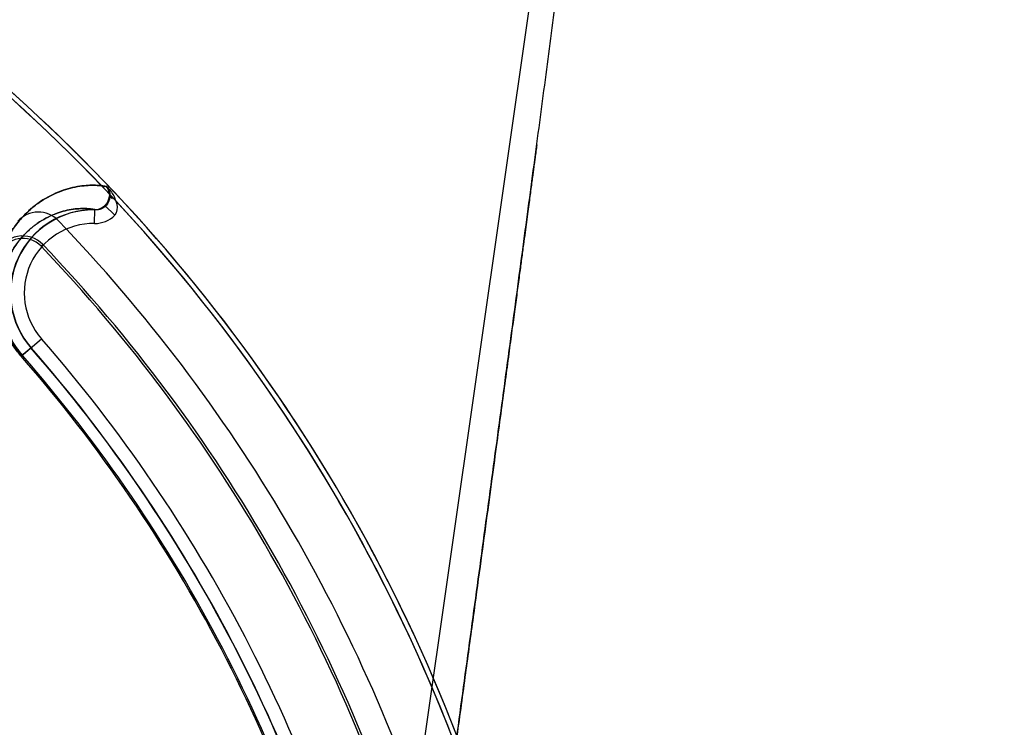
# Model space of a CAD drawing. Header units: millimetres. Extents: x 0 to 297, y 0 to 210.
# Tile 251 of 256: x 59.271 to 59.591, y 161.423 to 161.653. Entities that reach past the tile are written whole.
import ezdxf

# ---------------------------------------------------------------- set-up
doc = ezdxf.new("R2010")
doc.units = ezdxf.units.MM
doc.header["$LTSCALE"] = 16.335
doc.layers.get('0').update_dxf_attribs({"linetype": 'CONTINUOUS'})
for name, color, linetype in [('AXES_REF', 7, 'CONTINUOUS'), ('INTFCLR_1', 7, 'CONTINUOUS'), ('INTFCLR_144815', 7, 'CONTINUOUS'), ('INTFCLR_72935', 7, 'CONTINUOUS')]:
    doc.layers.add(name, color=color, linetype=linetype)

msp = doc.modelspace()

# ---------------------------------------------------------------- linework, layer by layer
at = {"color": 7, "linetype": 'Continuous'}
for radius in [8.7262453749, 8.7255, 8.6696226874]:
    msp.add_circle((57.5376079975, 154.4105885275), radius, dxfattribs=at)
msp.add_arc((57.5376079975, 154.4105885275), 8.64, 278.2771290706, 261.7228709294, dxfattribs=at)
at = {"layer": 'AXES_REF', "color": 9, "linetype": 'Continuous'}
msp.add_circle((57.5376079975, 154.4105885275), 7.9600610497, dxfattribs=at)
at = {"layer": 'INTFCLR_1', "color": 9, "linetype": 'Continuous'}
for p, q in [((59.2996862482, 161.5987575), (59.2993652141, 161.5987574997)), ((59.3005640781, 161.5961789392), (59.3005586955, 161.5962152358)), ((59.29901946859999, 161.5926047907), (59.3022363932, 161.5894652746)), ((59.295639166, 161.5867324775), (59.2956946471, 161.5912314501)), ((59.271833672, 161.5435849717), (59.2783638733, 161.5492947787))]:
    msp.add_line(p, q, dxfattribs=at)
at = {"layer": 'INTFCLR_1', "color": 6, "linetype": 'Continuous'}
for centre, radius, start, end in [((58.9058596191, 161.2235885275), 0.5443949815, 17.0652676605, 50.6603330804), ((58.9058596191, 161.2235885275), 0.5428080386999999, 17.0652678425, 50.60049391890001), ((59.2773547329, 161.5814283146), 0.009000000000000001, 43.92737813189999, 137.7042969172), ((58.9058596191, 161.2235885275), 0.5248080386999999, 17.065267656, 43.9273773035)]:
    msp.add_arc(centre, radius, start, end, dxfattribs=at)
at = {"layer": 'INTFCLR_1', "color": 9, "linetype": 'Continuous'}
for centre, radius, start, end in [((59.2960960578, 161.5956620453), 0.0045021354, 7.087040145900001, 43.4366833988), ((59.2953607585, 161.5641563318), 0.0270771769, 89.29343785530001, 221.1654492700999), ((59.2957573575, 161.5957784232), 0.009046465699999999, 269.2513453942, 315.742960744), ((59.2953607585, 161.5641563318), 0.0225778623, 89.2935235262, 221.1654492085), ((58.9058596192, 161.2235885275), 0.4948171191, 13.9313763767, 41.1654492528), ((58.9058596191, 161.2235885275), 0.4903178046, 13.9313763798, 41.16544923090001), ((58.9058596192, 161.2235885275), 0.4861427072, 13.9313770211, 41.16544983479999), ((58.9058596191, 161.2235885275), 0.4866235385, 13.9313763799, 41.1654492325)]:
    msp.add_arc(centre, radius, start, end, dxfattribs=at)
for points, knots in [([(59.2718336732, 161.5435849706), (59.2710002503, 161.544538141), (59.2698385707, 161.5460257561), (59.2684808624, 161.5480959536), (59.2673130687, 161.550100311), (59.2663379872, 161.5521041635), (59.26554640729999, 161.5540788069), (59.2649048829, 161.555911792), (59.26428753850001, 161.558105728), (59.2636424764, 161.561354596), (59.2633021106, 161.5650842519), (59.2634287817, 161.5685922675), (59.2637453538, 161.5711444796), (59.2641581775, 161.5734449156), (59.2648463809, 161.5761007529), (59.26621658, 161.579867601), (59.2683270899, 161.5839410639), (59.2709085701, 161.5874262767), (59.2730943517, 161.5897776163), (59.2752426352, 161.59178713), (59.2789375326, 161.5946163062), (59.2843254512, 161.597375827), (59.28968306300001, 161.5987690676), (59.293471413, 161.5991602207), (59.2958409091, 161.5991881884), (59.2977730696, 161.599041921), (59.2989015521, 161.5988594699), (59.299365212, 161.5987575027)], [0, 0, 0, 0, 0.0477251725, 0.0709521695, 0.09328494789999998, 0.1351298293, 0.1547944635, 0.1734515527, 0.208310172, 0.2405958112, 0.2982055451, 0.3490133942, 0.3725859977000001, 0.3951002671, 0.4370744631, 0.4758081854, 0.5460141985, 0.6091319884, 0.6386373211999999, 0.6669361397, 0.7199275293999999, 0.8136036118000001, 0.8929111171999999, 0.9270460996, 0.9569799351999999, 0.9821055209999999, 1, 1, 1, 1]), ([(59.299686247, 161.5987575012), (59.2999873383, 161.598427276), (59.30110611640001, 161.597090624), (59.3020113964, 161.5955603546), (59.30246912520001, 161.5943469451)], [0, 0, 0, 0, 0.2562763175, 1, 1, 1, 1]), ([(59.300563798, 161.5962175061), (59.3005598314, 161.5964507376), (59.3004794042, 161.5973524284), (59.3001051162, 161.5982327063), (59.299686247, 161.5987575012)], [0, 0, 0, 0, 0.2578293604, 1, 1, 1, 1]), ([(59.29901946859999, 161.5926047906), (59.2992746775, 161.5928658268), (59.3001152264, 161.5938856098), (59.3005397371, 161.5952285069), (59.3005668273, 161.5961801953)], [0, 0, 0, 0, 0.2771643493, 1, 1, 1, 1]), ([(59.2956946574, 161.5912314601), (59.29600415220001, 161.5912271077), (59.29722325, 161.5913241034), (59.2983836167, 161.5919555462), (59.29901946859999, 161.5926047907)], [0, 0, 0, 0, 0.2540685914, 1, 1, 1, 1]), ([(59.30246913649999, 161.5943469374), (59.3026268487, 161.5939165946), (59.3030985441, 161.5923582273), (59.3030283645, 161.5903717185), (59.302236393, 161.5894652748)], [0, 0, 0, 0, 0.2757683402, 1, 1, 1, 1]), ([(59.2721956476, 161.543901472), (59.271474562, 161.5447261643), (59.2704698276, 161.5460136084), (59.2692965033, 161.5478055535), (59.268287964, 161.5495407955), (59.2669114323, 161.5523792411), (59.26585280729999, 161.5556083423), (59.26513481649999, 161.559280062), (59.2648514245, 161.5625050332), (59.2649733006, 161.5655360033), (59.2652568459, 161.5677394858), (59.2656229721, 161.5697240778), (59.2662291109, 161.5720133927), (59.2674300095, 161.5752560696), (59.2692722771, 161.5787559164), (59.2715188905, 161.5817424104), (59.2734171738, 161.583751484), (59.2752796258, 161.585463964), (59.2784757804, 161.5878650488), (59.2831234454, 161.5901850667), (59.2877304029, 161.5913218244), (59.2909779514, 161.5916087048), (59.29330115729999, 161.5915942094), (59.2948465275, 161.5914178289), (59.2956946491, 161.5912314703)], [0, 0, 0, 0, 0.0481693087, 0.0716117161, 0.09415067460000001, 0.13637824, 0.2101345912, 0.2426997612, 0.3007909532, 0.3520019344, 0.3757537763, 0.3984340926, 0.4407031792, 0.4796907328, 0.5503057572, 0.6137287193, 0.6433543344, 0.6717539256, 0.7248925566, 0.8186810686, 0.8979195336, 0.9319759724, 0.9618176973, 1, 1, 1, 1])]:
    msp.add_open_spline(points, degree=3, knots=knots, dxfattribs=at)
msp.add_open_spline([(59.3005668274, 161.596180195), (59.3006870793, 161.5956571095), (59.3010037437, 161.595065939), (59.3015036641, 161.5948705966)], degree=3, dxfattribs=at)
at = {"layer": 'INTFCLR_144815', "color": 9, "linetype": 'Continuous'}
msp.add_line((59.3106967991, 160.7740740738), (59.47390707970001, 161.9152143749), dxfattribs=at)
at = {"layer": 'INTFCLR_144815', "color": 7, "linetype": 'Continuous'}
for points, knots in [([(59.3982606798, 161.3096670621), (59.39996861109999, 161.3220437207), (59.4033307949, 161.3464414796), (59.40826910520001, 161.3823812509), (59.4130068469, 161.4169675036), (59.41758892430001, 161.4505257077), (59.422059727, 161.4833835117), (59.4264396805, 161.5156985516), (59.4306607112, 161.5469744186), (59.4346755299, 161.5768616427), (59.4385032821, 161.6055020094), (59.4421790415, 161.6331622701), (59.4457053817, 161.6598712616), (59.449013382, 161.685112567), (59.4520481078, 161.7084605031), (59.4547397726, 161.7293574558), (59.45712085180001, 161.7480229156), (59.4591872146, 161.7643877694), (59.46100916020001, 161.7789755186), (59.46260983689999, 161.7919388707), (59.4640225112, 161.8035209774), (59.46525137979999, 161.8137273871), (59.4663446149, 161.8229268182), (59.46731649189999, 161.8312203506), (59.4681873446, 161.8387668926), (59.46893458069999, 161.845343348), (59.4696077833, 161.8513629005), (59.470217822, 161.8569135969), (59.4707655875, 161.8619942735), (59.4712417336, 161.8664978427), (59.471670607, 161.8706379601), (59.4720580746, 161.8744638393), (59.4724011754, 161.8779358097), (59.4727047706, 161.881086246), (59.4729759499, 161.8839781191), (59.4732183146, 161.8866425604), (59.4734354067, 161.8891062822), (59.4736283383, 161.8913743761), (59.4737996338, 161.8934703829), (59.473943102, 161.895300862), (59.4740667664, 161.8969488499), (59.4741794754, 161.8985238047), (59.474281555, 161.9000341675), (59.4743703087, 161.9014392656), (59.474442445, 161.9026683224), (59.4745156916, 161.9040203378), (59.4745888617, 161.9055505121), (59.4746554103, 161.9073180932), (59.4746943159, 161.90893803), (59.4747037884, 161.9104428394), (59.47468342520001, 161.9117210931), (59.47461956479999, 161.9130415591), (59.4744915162, 161.9140373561), (59.4742826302, 161.9152419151), (59.4739070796, 161.9152143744)], [0, 0, 0, 0, 0.0613827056, 0.1209989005, 0.1782309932, 0.2328916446, 0.2873999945, 0.3411487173, 0.3931069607, 0.4424512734, 0.4893034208, 0.5350680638, 0.5795406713, 0.6216633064, 0.6601388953, 0.6952138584, 0.7251780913, 0.7525853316, 0.7762526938, 0.7974044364, 0.8167578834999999, 0.8335772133, 0.8479106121, 0.8622726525, 0.8746020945, 0.8852327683, 0.8947906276, 0.9043604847, 0.9126674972, 0.9198966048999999, 0.9266098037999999, 0.9331167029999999, 0.9387892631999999, 0.9437506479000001, 0.9486664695, 0.9530593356, 0.9568950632, 0.9608176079, 0.9642426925, 0.9672270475, 0.9698383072, 0.9723619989, 0.9749845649, 0.9772756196, 0.9792789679, 0.981033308, 0.9839277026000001, 0.9868057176, 0.9897212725, 0.9918956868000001, 0.9941773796, 0.9960744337, 0.9981499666, 1, 1, 1, 1]), ([(59.4394103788, 161.612275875), (59.4393203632, 161.6115997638), (59.4391341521, 161.6102017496), (59.4388779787, 161.6082791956), (59.4386215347, 161.606355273), (59.4383865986, 161.6045932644), (59.4381372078, 161.6027234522), (59.4378759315, 161.6007651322), (59.4375782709, 161.5985349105), (59.43725383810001, 161.5961050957), (59.436899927, 161.5934556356), (59.4365037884, 161.5904914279), (59.4360694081, 161.5872428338), (59.4355902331, 161.5836612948), (59.4350586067, 161.5796901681), (59.4344637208, 161.5752497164), (59.4337954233, 161.5702652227), (59.4330605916, 161.5647892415), (59.4322343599, 161.5586381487), (59.4313135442, 161.5517902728), (59.4302789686, 161.5441055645), (59.4291192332, 161.535503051), (59.4278246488, 161.5259133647), (59.4263795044, 161.5152232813), (59.4247520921, 161.5032034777), (59.4229279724, 161.4897533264), (59.4208991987, 161.4748208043), (59.4186489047, 161.4582876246), (59.4161459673, 161.4399312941), (59.4133441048, 161.4194228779), (59.4102023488, 161.3964744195), (59.4066526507, 161.3706026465), (59.40262952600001, 161.3413501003), (59.3997763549, 161.3206469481), (59.3982606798, 161.3096670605)], [0, 0, 0, 0, 0.0067002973, 0.0138545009, 0.0190528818, 0.0257668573, 0.0313165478, 0.0375834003, 0.0451746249, 0.0534191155, 0.0616642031, 0.0714324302, 0.08279650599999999, 0.09386036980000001, 0.1069287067, 0.1221543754, 0.1378702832, 0.1563313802, 0.176429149, 0.1988374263, 0.2242060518, 0.2525999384, 0.2841075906, 0.3192636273, 0.3585678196, 0.4032599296, 0.4525990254, 0.5066031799, 0.5671689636, 0.6345886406, 0.7099364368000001, 0.7947030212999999, 0.8911176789, 1, 1, 1, 1])]:
    msp.add_open_spline(points, degree=3, knots=knots, dxfattribs=at)
at = {"layer": 'INTFCLR_72935', "color": 9, "linetype": 'Continuous'}
for p, q in [((59.29968624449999, 161.5987575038), (59.2993652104, 161.5987575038)), ((59.2961455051, 161.5911563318), (59.2960128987, 161.5911563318)), ((59.2788153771, 161.5799057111), (59.2782460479, 161.5793617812)), ((59.2750348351, 161.5463839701), (59.271833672, 161.5435849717))]:
    msp.add_line(p, q, dxfattribs=at)
at = {"layer": 'INTFCLR_72935', "color": 6, "linetype": 'Continuous'}
msp.add_line((59.2960128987, 161.5911563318), (59.2953607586, 161.5911563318), dxfattribs=at)
for centre, radius, start, end in [((58.9058596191, 161.2235885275), 0.5443949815, 16.9140743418, 50.66033312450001), ((58.9058596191, 161.2235885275), 0.5428080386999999, 16.8593289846, 50.60049391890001), ((59.2953607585, 161.5641563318), 0.027, 89.99999989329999, 221.1654492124), ((59.2723079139, 161.5736885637), 0.009000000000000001, 43.6930108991, 157.5351492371), ((59.2723079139, 161.5736885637), 0.008212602, 43.6930063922, 157.5351588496), ((58.9058596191, 161.2235885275), 0.5150206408, 15.8585784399, 43.6930068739), ((58.9058596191, 161.2235885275), 0.5158080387, 15.8880864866, 43.6930069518), ((58.9058596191, 161.2235885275), 0.4903949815, 13.9313763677, 41.16544925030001)]:
    msp.add_arc(centre, radius, start, end, dxfattribs=at)
at = {"layer": 'INTFCLR_72935', "color": 9, "linetype": 'Continuous'}
for centre, radius, start, end in [((58.9058596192, 161.2235885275), 0.4861427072, 13.9313770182, 41.165449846), ((58.9058596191, 161.2235885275), 0.4866235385, 13.931376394, 41.16544924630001)]:
    msp.add_arc(centre, radius, start, end, dxfattribs=at)
for points, knots in [([(59.2993652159, 161.5987575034), (59.298903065, 161.5988591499), (59.29777212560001, 161.5990421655), (59.29583276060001, 161.5991887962), (59.2934503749, 161.5991593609), (59.2896490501, 161.5987631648), (59.2842880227, 161.5973615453), (59.2789079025, 161.5945967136), (59.2746053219, 161.5912967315), (59.27195075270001, 161.5886270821), (59.2699377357, 161.5861164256), (59.268469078, 161.5839682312), (59.2671036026, 161.5815817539), (59.2658721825, 161.578934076), (59.2648145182, 161.5759982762), (59.2639812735, 161.5727379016), (59.2635438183, 161.5697822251), (59.26337915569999, 161.5672199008), (59.2633663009, 161.5643346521), (59.2636563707, 161.561255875), (59.2643100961, 161.5580135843), (59.2649305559, 161.555830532), (59.2655732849, 161.5540077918), (59.2663656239, 161.5520432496), (59.2673406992, 161.5500486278), (59.2685057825, 161.5480561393), (59.26985571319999, 161.5460033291), (59.2710074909, 161.5445298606), (59.2718336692, 161.5435849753)], [0, 0, 0, 0, 0.0178349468, 0.0431117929, 0.0732183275, 0.1075070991, 0.1869804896, 0.2805218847, 0.3332816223, 0.3908929, 0.4218978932, 0.4544796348, 0.4888684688, 0.5254131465, 0.5643984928, 0.6063135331, 0.6520466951, 0.6767757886, 0.7030384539, 0.7607418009, 0.7929070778, 0.8276119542, 0.8461735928, 0.8657329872, 0.9074300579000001, 0.9296982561, 0.9526933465, 1, 1, 1, 1]), ([(59.2993652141, 161.5987574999), (59.2997055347, 161.5983983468), (59.3002867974, 161.5975362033), (59.3006670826, 161.5960507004), (59.3005238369, 161.5943373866), (59.2997215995, 161.592784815), (59.2981876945, 161.5915071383), (59.2968784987, 161.5911563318), (59.2961093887, 161.5911563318)], [0, 0, 0, 0, 0.1426617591, 0.2935043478, 0.4332594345, 0.6305446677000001, 0.7782404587, 1, 1, 1, 1]), ([(59.296012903, 161.5911563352), (59.2956182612, 161.5912564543), (59.2946533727, 161.5914384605), (59.2929962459, 161.5915980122), (59.2909595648, 161.5916078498), (59.2877014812, 161.5913174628), (59.283091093, 161.5901730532), (59.278450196, 161.5878484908), (59.2747272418, 161.5850469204), (59.2724243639, 161.5827691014), (59.2706746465, 161.5806208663), (59.2693958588, 161.5787791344), (59.2682048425, 161.5767298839), (59.2671284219, 161.5744530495), (59.2662011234, 161.5719251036), (59.2654669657, 161.5691142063), (59.2650657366, 161.5664879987), (59.2649565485, 161.5647991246), (59.26493642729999, 161.5641562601)], [0, 0, 0, 0, 0.0262416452, 0.0631671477, 0.107165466, 0.157315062, 0.273717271, 0.4110082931, 0.4885656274, 0.5733420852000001, 0.6190016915, 0.6670074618, 0.7177009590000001, 0.7715988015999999, 0.829123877, 0.8910008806, 0.9585451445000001, 1, 1, 1, 1]), ([(59.26493642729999, 161.5641562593), (59.2649199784, 161.5636307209), (59.2649114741, 161.5617809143), (59.2651464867, 161.5591948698), (59.2657037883, 161.5563899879), (59.2663575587, 161.5540686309), (59.2672841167, 161.551605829), (59.2683118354, 161.5494959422), (59.2693180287, 161.5477711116), (59.2704846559, 161.545994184), (59.2714808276, 161.5447189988), (59.2721956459, 161.543901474)], [0, 0, 0, 0, 0.07163397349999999, 0.2519315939, 0.3524637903, 0.4609529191, 0.5801110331, 0.7104970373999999, 0.7801352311, 0.8520495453, 1, 1, 1, 1])]:
    msp.add_open_spline(points, degree=3, knots=knots, dxfattribs=at)
at = {"layer": 'INTFCLR_72935', "color": 6, "linetype": 'Continuous'}
for points, knots in [([(59.2993876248, 161.5925276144), (59.2997595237, 161.5929111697), (59.3003444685, 161.593763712), (59.30078817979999, 161.5952665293), (59.3007390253, 161.5970276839), (59.300159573, 161.5982154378), (59.2996862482, 161.5987574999)], [0, 0, 0, 0, 0.2358339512, 0.4463450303, 0.6823338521, 1, 1, 1, 1]), ([(59.2993876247, 161.5925276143), (59.2989233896, 161.5920488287), (59.2978804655, 161.5913683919), (59.2966756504, 161.5911563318), (59.2961455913, 161.5911563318)], [0, 0, 0, 0, 0.5571602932, 1, 1, 1, 1])]:
    msp.add_open_spline(points, degree=3, knots=knots, dxfattribs=at)

doc.saveas('drawing.dxf')
